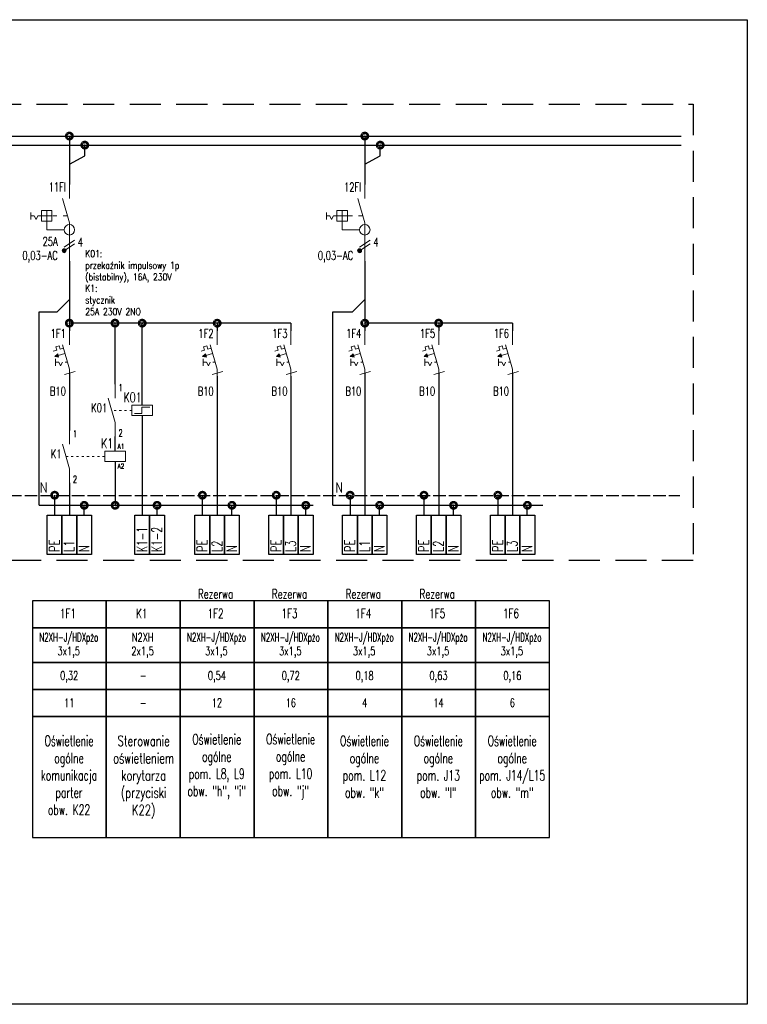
# Model space of a CAD drawing. Header units: millimetres. Extents: x -1290 to 1795, y -4192 to -1311.
# Tile 6 of 256: x 185 to 394, y -3104 to -2822. Entities that reach past the tile are written whole.
import ezdxf
from ezdxf.enums import TextEntityAlignment as Align

# ---------------------------------------------------------------- set-up
doc = ezdxf.new("R2010")
doc.units = ezdxf.units.MM
for name, pattern in [('ACAD_ISO02W100', [15, 12, -3]), ('ACAD_ISO03W100', [30, 12, -18]), ('DASHED', [19.05, 12.7, -6.35]), ('REDNIA', [0])]:
    doc.linetypes.add(name, pattern=pattern)
for name, color, linetype in [('$EL_Rezerwa', 30, 'Continuous'), ('A4_TABELKA', 255, 'Continuous'), ('L', 1, 'Continuous'), ('N', 3, 'Continuous'), ('PE', 9, 'Continuous'), ('SCHEMAT', 3, 'Continuous')]:
    doc.layers.add(name, color=color, linetype=linetype)
doc.layers.add('SCHEMAT_PROJ', color=1, linetype='Continuous', lineweight=9)
doc.styles.add('ROMANS', font='romans.shx', dxfattribs={"width": 0.8})

# ---------------------------------------------------------------- blocks, each defined once
blk = doc.blocks.new('Kropka')
at = {"color": 0, "const_width": 0.919}
blk.add_lwpolyline([(0.01, -0.19, 0.198912), (0.14, -0.14, 0.198912), (0.2, -0.01, 0.198912), (0.14, 0.12, 0.198912), (0.01, 0.17, 0.198912), (-0.12, 0.12, 0.198912), (-0.17, -0.01, 0.198912), (-0.12, -0.14, 0.198912), (0.01, -0.19)], format="xyb", close=True, dxfattribs=at)
blk = doc.blocks.new('1rp2b')
h = blk.add_hatch(color=3)
edge = h.paths.add_edge_path()
edge.add_arc((-1.5, -19), 0.559, 0, 360)
for p, q in [((0, -4), (0, 0)), ((0, -11), (-2, -4)), ((0, -11), (0, -22))]:
    blk.add_line(p, q)
at = {"color": 3}
for p, q in [((-11.02, -10.04), (-11.02, -8.04)), ((-6.5, -7.5), (-6.5, -10.5)), ((-10.04, -9), (-11.02, -9)), ((-10.04, -9), (-9.52, -10.04)), ((-9, -9), (-9.52, -10.04)), ((-8, -9), (-9, -9)), ((-5, -9), (-8, -9)), ((-6.5, -10.5), (-6.5, -13)), ((-6.5, -13), (-1.5, -13)), ((1.5, -16), (-1.5, -18)), ((1.5, -17), (-1.5, -19))]:
    blk.add_line(p, q, dxfattribs=at)
at = {"color": 3, "linetype": 'ACAD_ISO03W100', "ltscale": 0.1}
blk.add_line((-0.57, -9), (-5, -9), dxfattribs=at)
at = {"color": 3}
blk.add_lwpolyline([(-5, -10.5), (-8, -10.5), (-8, -7.5), (-5, -7.5)], close=True, dxfattribs=at)
for centre, radius in [((0, -13), 1.5), ((-1.5, -19), 0.559)]:
    blk.add_circle(centre, radius, dxfattribs=at)
at = {"color": 3, "linetype": 'ACAD_ISO03W100', "style": 'ROMANS', "width": 0.7}
for tag, p in [('NR_APARATU', (-1, -2)), ('TYP_APARATU', (-1, -24.5)), ('PRĄD_APARATU', (-1, -28.5))]:
    blk.add_attdef(tag, text='', height=2.5, dxfattribs=at).set_placement(p, align=Align.RIGHT)
blk = doc.blocks.new('1INST')
blk.add_hatch(color=3).paths.add_polyline_path([(-4.17, -7.33), (-3.07, -7.53), (-3.35, -6.57)])
for p, q in [((0, -4), (0, 0)), ((0, -11), (-2, -4)), ((0, -11), (0, -15))]:
    blk.add_line(p, q)
at = {"color": 3}
for p, q in [((-4.6, -5.83), (-3.64, -5.55)), ((-3.91, -4.59), (-2.95, -4.31)), ((-3.64, -5.55), (-3.91, -4.59)), ((-2.95, -4.31), (-2.68, -5.28)), ((-2.68, -5.28), (-1.71, -5)), ((-1.29, -6.5), (-4.17, -7.33)), ((-4, -10), (-4, -8)), ((-3.02, -8.96), (-4, -8.96)), ((-3.02, -8.96), (-2.5, -10)), ((-1.98, -8.96), (-2.5, -10))]:
    blk.add_line(p, q, dxfattribs=at)
at = {"color": 3, "linetype": 'ACAD_ISO03W100', "ltscale": 0.05}
blk.add_line((-0.58, -8.96), (-1.98, -8.96), dxfattribs=at)
at = {"color": 3}
blk.add_lwpolyline([(-4.17, -7.33), (-3.07, -7.53), (-3.35, -6.57)], close=True, dxfattribs=at)
at = {"color": 3, "linetype": 'ACAD_ISO03W100', "style": 'ROMANS', "width": 0.7}
for tag, p in [('NR_APARATU', (-1, -2)), ('TYP_APARATU', (-1, -19)), ('PRĄD_APARATU', (-1, -24))]:
    blk.add_attdef(tag, text='', height=2.5, dxfattribs=at).set_placement(p, align=Align.RIGHT)
at = {"color": 3, "linetype": 'ACAD_ISO03W100', "style": 'ROMANS', "text_generation_flag": 4, "width": 0.5}
blk.add_attdef('LICZBA_FAZ', text='', height=2, rotation=270, dxfattribs=at).set_placement((0, -11.5), align=Align.MIDDLE_LEFT)
blk = doc.blocks.new('stykzwier')
for p, q in [((0, -4), (0, 0)), ((0, -11), (-2, -4)), ((0, -11), (0, -15))]:
    blk.add_line(p, q)
at = {"color": 3, "style": 'ROMANS', "width": 0.7}
for tag, p in [('NR_STYKU1', (1, -2)), ('NR_STYKU2', (1, -15))]:
    blk.add_attdef(tag, p, '', height=2, dxfattribs=at)
at = {"color": 3, "linetype": 'ACAD_ISO03W100', "style": 'ROMANS', "width": 0.7}
blk.add_attdef('NR_APARATU', text='', height=2.5, dxfattribs=at).set_placement((-7, -8), align=Align.RIGHT)

msp = doc.modelspace()

# ---------------------------------------------------------------- linework, layer by layer
at = {"layer": '$EL_Rezerwa'}
for points in [[(231.2, -2995.76), (252.35, -2995.76), (252.35, -2988), (231.2, -2988)], [(252.35, -2995.76), (273.5, -2995.76), (273.5, -2988), (252.35, -2988)], [(273.5, -2995.76), (294.65, -2995.76), (294.65, -2988), (273.5, -2988)], [(294.65, -2995.76), (315.8, -2995.76), (315.8, -2988), (294.65, -2988)], [(231.2, -3005.63), (252.35, -3005.63), (252.35, -2995.76), (231.2, -2995.76)], [(252.35, -3005.63), (273.5, -3005.63), (273.5, -2995.76), (252.35, -2995.76)], [(273.5, -3005.63), (294.65, -3005.63), (294.65, -2995.76), (273.5, -2995.76)], [(294.65, -3005.63), (315.8, -3005.63), (315.8, -2995.76), (294.65, -2995.76)], [(231.2, -3013.38), (252.35, -3013.38), (252.35, -3005.63), (231.2, -3005.63)], [(252.35, -3013.38), (273.5, -3013.38), (273.5, -3005.63), (252.35, -3005.63)], [(273.5, -3013.38), (294.65, -3013.38), (294.65, -3005.63), (273.5, -3005.63)], [(294.65, -3013.38), (315.8, -3013.38), (315.8, -3005.63), (294.65, -3005.63)], [(231.2, -3021.14), (252.35, -3021.14), (252.35, -3013.38), (231.2, -3013.38)], [(252.35, -3021.14), (273.5, -3021.14), (273.5, -3013.38), (252.35, -3013.38)], [(273.5, -3021.14), (294.65, -3021.14), (294.65, -3013.38), (273.5, -3013.38)], [(294.65, -3021.14), (315.8, -3021.14), (315.8, -3013.38), (294.65, -3013.38)], [(231.2, -3055.84), (252.35, -3055.84), (252.35, -3021.14), (231.2, -3021.14)], [(252.35, -3055.84), (273.5, -3055.84), (273.5, -3021.14), (252.35, -3021.14)], [(273.5, -3055.84), (294.65, -3055.84), (294.65, -3021.14), (273.5, -3021.14)], [(294.65, -3055.84), (315.8, -3055.84), (315.8, -3021.14), (294.65, -3021.14)]]:
    msp.add_lwpolyline(points, close=True, dxfattribs=at)
at = {"layer": 'A4_TABELKA'}
for points in [[(193.13, -2963.45), (197.36, -2963.45), (197.36, -2974.73), (193.13, -2974.73)], [(197.36, -2963.45), (201.59, -2963.45), (201.59, -2974.73), (197.36, -2974.73)], [(201.59, -2963.45), (205.82, -2963.45), (205.82, -2974.73), (201.59, -2974.73)], [(218.23, -2963.45), (222.46, -2963.45), (222.46, -2974.73), (218.23, -2974.73)], [(222.46, -2963.45), (226.69, -2963.45), (226.69, -2974.73), (222.46, -2974.73)], [(235.43, -2963.45), (239.66, -2963.45), (239.66, -2974.73), (235.43, -2974.73)], [(239.66, -2963.45), (243.89, -2963.45), (243.89, -2974.73), (239.66, -2974.73)], [(243.89, -2963.45), (248.12, -2963.45), (248.12, -2974.73), (243.89, -2974.73)], [(256.58, -2963.45), (260.81, -2963.45), (260.81, -2974.73), (256.58, -2974.73)], [(260.81, -2963.45), (265.04, -2963.45), (265.04, -2974.73), (260.81, -2974.73)], [(265.04, -2963.45), (269.27, -2963.45), (269.27, -2974.73), (265.04, -2974.73)], [(277.73, -2963.45), (281.96, -2963.45), (281.96, -2974.73), (277.73, -2974.73)], [(281.96, -2963.45), (286.19, -2963.45), (286.19, -2974.73), (281.96, -2974.73)], [(286.19, -2963.45), (290.42, -2963.45), (290.42, -2974.73), (286.19, -2974.73)], [(298.88, -2963.45), (303.11, -2963.45), (303.11, -2974.73), (298.88, -2974.73)], [(303.11, -2963.45), (307.34, -2963.45), (307.34, -2974.73), (303.11, -2974.73)], [(307.34, -2963.45), (311.57, -2963.45), (311.57, -2974.73), (307.34, -2974.73)], [(320.03, -2963.45), (324.26, -2963.45), (324.26, -2974.73), (320.03, -2974.73)], [(324.26, -2963.45), (328.49, -2963.45), (328.49, -2974.73), (324.26, -2974.73)], [(328.49, -2963.45), (332.72, -2963.45), (332.72, -2974.73), (328.49, -2974.73)], [(188.9, -2995.76), (210.05, -2995.76), (210.05, -2988), (188.9, -2988)], [(210.05, -2995.76), (231.2, -2995.76), (231.2, -2988), (210.05, -2988)], [(315.8, -2995.76), (336.95, -2995.76), (336.95, -2988), (315.8, -2988)], [(188.9, -3005.63), (210.05, -3005.63), (210.05, -2995.76), (188.9, -2995.76)], [(210.05, -3005.63), (231.2, -3005.63), (231.2, -2995.76), (210.05, -2995.76)], [(315.8, -3005.63), (336.95, -3005.63), (336.95, -2995.76), (315.8, -2995.76)], [(188.9, -3013.38), (210.05, -3013.38), (210.05, -3005.63), (188.9, -3005.63)], [(210.05, -3013.38), (231.2, -3013.38), (231.2, -3005.63), (210.05, -3005.63)], [(315.8, -3013.38), (336.95, -3013.38), (336.95, -3005.63), (315.8, -3005.63)], [(188.9, -3021.14), (210.05, -3021.14), (210.05, -3013.38), (188.9, -3013.38)], [(210.05, -3021.14), (231.2, -3021.14), (231.2, -3013.38), (210.05, -3013.38)], [(315.8, -3021.14), (336.95, -3021.14), (336.95, -3013.38), (315.8, -3013.38)], [(188.9, -3055.84), (210.05, -3055.84), (210.05, -3021.14), (188.9, -3021.14)], [(210.05, -3055.84), (231.2, -3055.84), (231.2, -3021.14), (210.05, -3021.14)], [(315.8, -3055.84), (336.95, -3055.84), (336.95, -3021.14), (315.8, -3021.14)]]:
    msp.add_lwpolyline(points, close=True, dxfattribs=at)
at = {"layer": 'Defpoints', "color": 6, "linetype": 'REDNIA'}
msp.add_lwpolyline([(-6.39, -2821.57), (393.61, -2821.57), (393.61, -3103.57), (-6.39, -3103.57)], close=True, dxfattribs=at)
at = {"layer": 'L'}
for p, q in [((47.72, -2854.9), (374.64, -2854.9)), ((262.93, -2908.48), (199.48, -2908.48)), ((220.34, -2932), (220.34, -2908.48)), ((326.38, -2908.48), (284.08, -2908.48))]:
    msp.add_line(p, q, dxfattribs=at)
at = {"layer": 'L', "color": 255, "linetype": 'DASHED', "ltscale": 0.7}
msp.add_lwpolyline([(30.07, -2845.76), (378.07, -2845.76), (378.07, -2976.43), (30.07, -2976.43)], close=True, dxfattribs=at)
at = {"layer": 'L'}
for points in [[(199.48, -2854.9), (199.48, -2868.74)], [(284.08, -2854.9), (284.08, -2868.74)], [(199.48, -2890.74), (199.48, -2910.68)], [(284.08, -2890.74), (284.08, -2910.68)], [(212.55, -2925.98), (212.55, -2908.48)], [(241.78, -2908.48), (241.78, -2910.68)], [(262.93, -2908.48), (262.93, -2910.68)], [(305.23, -2908.48), (305.23, -2910.68)], [(326.38, -2908.48), (326.38, -2910.68)], [(199.48, -2922.9), (199.48, -2939.18)], [(241.78, -2923.68), (241.78, -2963.45)], [(262.93, -2923.68), (262.93, -2963.45)], [(284.08, -2922.9), (284.08, -2963.45)], [(305.23, -2922.9), (305.23, -2963.45)], [(326.38, -2922.9), (326.38, -2963.45)], [(220.34, -2934.96), (220.34, -2963.45)], [(212.56, -2945.19), (212.55, -2940.98)], [(199.48, -2954.18), (199.48, -2963.45)], [(262.93, -2954.18), (262.93, -2963.45)]]:
    msp.add_lwpolyline(points, dxfattribs=at)
at = {"layer": 'N'}
for p, q in [((212.56, -2948.15), (212.56, -2960.63)), ((203.71, -2963.45), (203.71, -2960.63)), ((224.57, -2963.45), (224.57, -2960.63)), ((246.01, -2963.45), (246.01, -2960.63)), ((267.16, -2963.45), (267.16, -2960.63)), ((288.31, -2963.45), (288.31, -2960.63)), ((309.46, -2963.45), (309.46, -2960.63)), ((330.61, -2963.45), (330.61, -2960.63))]:
    msp.add_line(p, q, dxfattribs=at)
for points in [[(62.16, -2857.49), (374.64, -2857.49)], [(199.48, -2862.99), (203.9, -2860.59), (203.9, -2857.49)], [(284.08, -2862.99), (288.5, -2860.59), (288.5, -2857.49)], [(190.8, -2960.63), (269.3, -2960.63)], [(274.95, -2960.63), (335.08, -2960.63)]]:
    msp.add_lwpolyline(points, dxfattribs=at)
at = {"layer": 'PE', "linetype": 'ACAD_ISO02W100', "ltscale": 3}
for p, q in [((195.25, -2957.71), (195.25, -2963.35)), ((237.55, -2957.71), (237.55, -2963.35)), ((258.7, -2957.71), (258.7, -2963.35)), ((279.85, -2957.71), (279.85, -2963.35)), ((301, -2957.71), (301, -2963.35)), ((322.15, -2957.71), (322.15, -2963.35))]:
    msp.add_line(p, q, dxfattribs=at)
at = {"layer": 'PE', "linetype": 'ACAD_ISO02W100', "ltscale": 0.3}
msp.add_lwpolyline([(56.18, -2963.45), (56.18, -2957.81), (374.32, -2957.81)], dxfattribs=at)
at = {"layer": 'SCHEMAT', "color": 3}
for points in [[(190.8, -2960.63), (190.8, -2905.25), (195.95, -2905.25), (199.48, -2901.73)], [(274.95, -2960.63), (274.95, -2905.25), (280.55, -2905.25), (284.08, -2901.73)]]:
    msp.add_lwpolyline(points, dxfattribs=at)
at = {"layer": 'SCHEMAT_PROJ', "color": 3}
for points in [[(217.38, -2934.96), (223.3, -2934.96), (223.3, -2932), (217.38, -2932)], [(209.6, -2948.15), (215.51, -2948.15), (215.51, -2945.19), (209.6, -2945.19)]]:
    msp.add_lwpolyline(points, close=True, dxfattribs=at)
at = {"layer": 'SCHEMAT_PROJ'}
msp.add_lwpolyline([(218.08, -2934.4), (220.19, -2934.4), (220.19, -2932.53), (222.56, -2932.53)], dxfattribs=at)
at = {"layer": 'SCHEMAT_PROJ', "color": 7, "linetype": 'ACAD_ISO03W100', "ltscale": 0.05}
for points in [[(217.38, -2933.48), (211.78, -2933.48)], [(209.6, -2946.68), (198.48, -2946.68)]]:
    msp.add_lwpolyline(points, dxfattribs=at)

# ---------------------------------------------------------------- block references
at = {"layer": 'L', "xscale": 1.973999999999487, "yscale": 1.973999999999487, "zscale": 1.973999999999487}
for p in [(199.45, -2854.88), (284.05, -2854.88), (199.45, -2908.46), (212.53, -2908.46), (220.31, -2908.46), (241.78, -2908.48), (284.05, -2908.46), (305.2, -2908.46)]:
    msp.add_blockref('Kropka', p, dxfattribs=at)
at = {"layer": 'N', "xscale": 1.973999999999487, "yscale": 1.973999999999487, "zscale": 1.973999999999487}
for p in [(203.87, -2857.47), (288.47, -2857.47), (203.71, -2960.63), (212.56, -2960.63), (224.57, -2960.63), (246.01, -2960.63), (267.16, -2960.63), (288.31, -2960.63), (309.46, -2960.63), (330.61, -2960.63)]:
    msp.add_blockref('Kropka', p, dxfattribs=at)
at = {"layer": 'PE', "xscale": 1.973999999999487, "yscale": 1.973999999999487, "zscale": 1.973999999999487}
for p in [(195.25, -2957.74), (237.55, -2957.74), (258.7, -2957.74), (279.85, -2957.74), (301, -2957.74), (322.15, -2957.74)]:
    msp.add_blockref('Kropka', p, dxfattribs=at)
at = {"layer": 'SCHEMAT_PROJ'}
ref = msp.add_blockref('1rp2b', (199.48, -2868.74), dxfattribs=at)
ref.add_attrib('NR_APARATU', '11FI', dxfattribs={"layer": '0', "color": 3, "linetype": 'ACAD_ISO03W100', "height": 2.5, "style": 'ROMANS', "width": 0.7}).set_placement((198.48, -2870.74), align=Align.RIGHT)
ref.add_attrib('TYP_APARATU', '25A', dxfattribs={"layer": '0', "color": 3, "linetype": 'ACAD_ISO03W100', "height": 2.5, "style": 'ROMANS', "width": 0.7}).set_placement((196.15, -2886.34), align=Align.RIGHT)
ref.add_attrib('PRĄD_APARATU', '0,03-AC', dxfattribs={"layer": '0', "color": 3, "linetype": 'ACAD_ISO03W100', "height": 2.5, "style": 'ROMANS', "width": 0.7}).set_placement((196.15, -2890.34), align=Align.RIGHT)
ref.add_attrib('LICZBA_BIEGUNÓW', '4', (201.9, -2886.51), dxfattribs={"layer": '0', "color": 3, "linetype": 'ACAD_ISO03W100', "height": 2.5, "style": 'ROMANS', "width": 0.7})
ref = msp.add_blockref('1rp2b', (284.08, -2868.74), dxfattribs=at)
ref.add_attrib('NR_APARATU', '12FI', dxfattribs={"layer": '0', "color": 3, "linetype": 'ACAD_ISO03W100', "height": 2.5, "style": 'ROMANS', "width": 0.7}).set_placement((283.08, -2870.74), align=Align.RIGHT)
ref.add_attrib('PRĄD_APARATU', '0,03-AC', dxfattribs={"layer": '0', "color": 3, "linetype": 'ACAD_ISO03W100', "height": 2.5, "style": 'ROMANS', "width": 0.7}).set_placement((280.75, -2890.34), align=Align.RIGHT)
ref.add_attrib('LICZBA_BIEGUNÓW', '4', (286.5, -2886.51), dxfattribs={"layer": '0', "color": 3, "linetype": 'ACAD_ISO03W100', "height": 2.5, "style": 'ROMANS', "width": 0.7})
at = {"layer": 'SCHEMAT_PROJ', "linetype": 'Continuous'}
ref = msp.add_blockref('1INST', (199.48, -2910.68), dxfattribs=at)
ref.add_attrib('NR_APARATU', '1F1', dxfattribs={"layer": '0', "color": 3, "linetype": 'ACAD_ISO03W100', "height": 2.5, "style": 'ROMANS', "width": 0.7}).set_placement((198.48, -2912.68), align=Align.RIGHT)
ref.add_attrib('PRĄD_APARATU', 'B10', dxfattribs={"layer": '0', "color": 3, "linetype": 'ACAD_ISO03W100', "height": 2.5, "style": 'ROMANS', "width": 0.7}).set_placement((198.48, -2929.22), align=Align.RIGHT)
ref.add_attrib('LICZBA_FAZ', '/', dxfattribs={"layer": '0', "color": 3, "linetype": 'ACAD_ISO03W100', "height": 2, "rotation": 270, "style": 'ROMANS', "text_generation_flag": 4, "width": 0.5}).set_placement((199.48, -2922.18), align=Align.MIDDLE_LEFT)
ref = msp.add_blockref('1INST', (241.78, -2910.68), dxfattribs=at)
ref.add_attrib('NR_APARATU', '1F2', dxfattribs={"layer": '0', "color": 3, "linetype": 'ACAD_ISO03W100', "height": 2.5, "style": 'ROMANS', "width": 0.7}).set_placement((240.78, -2912.68), align=Align.RIGHT)
ref.add_attrib('PRĄD_APARATU', 'B10', dxfattribs={"layer": '0', "color": 3, "linetype": 'ACAD_ISO03W100', "height": 2.5, "style": 'ROMANS', "width": 0.7}).set_placement((240.78, -2929.22), align=Align.RIGHT)
ref.add_attrib('LICZBA_FAZ', '/', dxfattribs={"layer": '0', "color": 3, "linetype": 'ACAD_ISO03W100', "height": 2, "rotation": 270, "style": 'ROMANS', "text_generation_flag": 4, "width": 0.5}).set_placement((241.78, -2922.18), align=Align.MIDDLE_LEFT)
ref = msp.add_blockref('1INST', (262.93, -2910.68), dxfattribs=at)
ref.add_attrib('NR_APARATU', '1F3', dxfattribs={"layer": '0', "color": 3, "linetype": 'ACAD_ISO03W100', "height": 2.5, "style": 'ROMANS', "width": 0.7}).set_placement((261.93, -2912.68), align=Align.RIGHT)
ref.add_attrib('PRĄD_APARATU', 'B10', dxfattribs={"layer": '0', "color": 3, "linetype": 'ACAD_ISO03W100', "height": 2.5, "style": 'ROMANS', "width": 0.7}).set_placement((261.93, -2929.22), align=Align.RIGHT)
ref.add_attrib('LICZBA_FAZ', '/', dxfattribs={"layer": '0', "color": 3, "linetype": 'ACAD_ISO03W100', "height": 2, "rotation": 270, "style": 'ROMANS', "text_generation_flag": 4, "width": 0.5}).set_placement((262.93, -2922.18), align=Align.MIDDLE_LEFT)
ref = msp.add_blockref('1INST', (284.08, -2910.68), dxfattribs=at)
ref.add_attrib('NR_APARATU', '1F4', dxfattribs={"layer": '0', "color": 3, "linetype": 'ACAD_ISO03W100', "height": 2.5, "style": 'ROMANS', "width": 0.7}).set_placement((283.08, -2912.68), align=Align.RIGHT)
ref.add_attrib('PRĄD_APARATU', 'B10', dxfattribs={"layer": '0', "color": 3, "linetype": 'ACAD_ISO03W100', "height": 2.5, "style": 'ROMANS', "width": 0.7}).set_placement((283.08, -2929.22), align=Align.RIGHT)
ref.add_attrib('LICZBA_FAZ', '/', dxfattribs={"layer": '0', "color": 3, "linetype": 'ACAD_ISO03W100', "height": 2, "rotation": 270, "style": 'ROMANS', "text_generation_flag": 4, "width": 0.5}).set_placement((284.08, -2922.18), align=Align.MIDDLE_LEFT)
ref = msp.add_blockref('1INST', (305.23, -2910.68), dxfattribs=at)
ref.add_attrib('NR_APARATU', '1F5', dxfattribs={"layer": '0', "color": 3, "linetype": 'ACAD_ISO03W100', "height": 2.5, "style": 'ROMANS', "width": 0.7}).set_placement((304.23, -2912.68), align=Align.RIGHT)
ref.add_attrib('PRĄD_APARATU', 'B10', dxfattribs={"layer": '0', "color": 3, "linetype": 'ACAD_ISO03W100', "height": 2.5, "style": 'ROMANS', "width": 0.7}).set_placement((304.23, -2929.22), align=Align.RIGHT)
ref.add_attrib('LICZBA_FAZ', '/', dxfattribs={"layer": '0', "color": 3, "linetype": 'ACAD_ISO03W100', "height": 2, "rotation": 270, "style": 'ROMANS', "text_generation_flag": 4, "width": 0.5}).set_placement((305.23, -2922.18), align=Align.MIDDLE_LEFT)
ref = msp.add_blockref('1INST', (326.38, -2910.68), dxfattribs=at)
ref.add_attrib('NR_APARATU', '1F6', dxfattribs={"layer": '0', "color": 3, "linetype": 'ACAD_ISO03W100', "height": 2.5, "style": 'ROMANS', "width": 0.7}).set_placement((325.38, -2912.68), align=Align.RIGHT)
ref.add_attrib('PRĄD_APARATU', 'B10', dxfattribs={"layer": '0', "color": 3, "linetype": 'ACAD_ISO03W100', "height": 2.5, "style": 'ROMANS', "width": 0.7}).set_placement((325.38, -2929.22), align=Align.RIGHT)
ref.add_attrib('LICZBA_FAZ', '/', dxfattribs={"layer": '0', "color": 3, "linetype": 'ACAD_ISO03W100', "height": 2, "rotation": 270, "style": 'ROMANS', "text_generation_flag": 4, "width": 0.5}).set_placement((326.38, -2922.18), align=Align.MIDDLE_LEFT)
at = {"layer": 'SCHEMAT_PROJ'}
ref = msp.add_blockref('stykzwier', (212.55, -2925.98), dxfattribs=at)
ref.add_attrib('NR_APARATU', 'K01', dxfattribs={"layer": '0', "color": 3, "linetype": 'ACAD_ISO03W100', "height": 2.5, "style": 'ROMANS', "width": 0.7}).set_placement((210.31, -2933.98), align=Align.RIGHT)
ref.add_attrib('NR_STYKU1', '1', (213.55, -2927.98), dxfattribs={"layer": '0', "color": 3, "height": 2, "style": 'ROMANS', "width": 0.7})
ref.add_attrib('NR_STYKU2', '2', (213.55, -2940.98), dxfattribs={"layer": '0', "color": 3, "height": 2, "style": 'ROMANS', "width": 0.7})
ref = msp.add_blockref('stykzwier', (199.48, -2939.18), dxfattribs=at)
ref.add_attrib('NR_APARATU', 'K1', dxfattribs={"layer": '0', "color": 3, "linetype": 'ACAD_ISO03W100', "height": 2.5, "style": 'ROMANS', "width": 0.7}).set_placement((197.23, -2947.18), align=Align.RIGHT)
ref.add_attrib('NR_STYKU1', '1', (200.48, -2941.18), dxfattribs={"layer": '0', "color": 3, "height": 2, "style": 'ROMANS', "width": 0.7})
ref.add_attrib('NR_STYKU2', '2', (200.48, -2954.18), dxfattribs={"layer": '0', "color": 3, "height": 2, "style": 'ROMANS', "width": 0.7})

# ---------------------------------------------------------------- texts
at = {"layer": '$EL_Rezerwa', "style": 'ROMANS'}
for s, height, width, p in [('Rezerwa', 2.644, 0.7, (241.36, -2987.36)), ('Rezerwa', 2.644, 0.7, (262.51, -2987.36)), ('Rezerwa', 2.644, 0.7, (283.66, -2987.36)), ('Rezerwa', 2.644, 0.7, (304.81, -2987.36)), ('1F2', 2.644, 0.7, (241.35, -2992.94)), ('1F3', 2.644, 0.7, (262.5, -2992.94)), ('1F4', 2.644, 0.7, (283.65, -2992.94)), ('1F5', 2.644, 0.7, (304.8, -2992.94)), ('N2XH-J/HDXpżo', 2.4675, 0.6, (241.62, -2999.67)), ('N2XH-J/HDXpżo', 2.4675, 0.6, (262.77, -2999.67)), ('N2XH-J/HDXpżo', 2.4675, 0.6, (283.92, -2999.67)), ('N2XH-J/HDXpżo', 2.4675, 0.6, (305.07, -2999.67)), ('3x1,5', 2.467, 0.7, (241.59, -3003.62)), ('3x1,5', 2.467, 0.7, (262.74, -3003.62)), ('3x1,5', 2.467, 0.7, (283.89, -3003.62)), ('3x1,5', 2.467, 0.7, (305.04, -3003.62)), ('0,54', 2.467, 0.7, (241.73, -3010.66)), ('0,72', 2.467, 0.7, (262.88, -3010.66)), ('0,18', 2.467, 0.7, (284.03, -3010.66)), ('0,63', 2.467, 0.7, (305.18, -3010.66)), ('12', 2.467, 0.7, (241.73, -3018.44)), ('16', 2.467, 0.7, (262.88, -3018.44)), ('4', 2.47, 0.7, (284.03, -3018.44)), ('14', 2.467, 0.7, (305.18, -3018.44))]:
    msp.add_text(s, height=height, dxfattribs=dict(at, width=width)).set_placement(p, align=Align.CENTER)
at = {"layer": '$EL_Rezerwa', "char_height": 2.961, "width": 20.3102, "attachment_point": 5, "style": 'ROMANS'}
for s, insert in [('{\\W0.65;Oświetlenie\\Pogólne\\Ppom. L8, L9\\Pobw. "h", "i"}', (241.68, -3035.52)), ('{\\W0.65;Oświetlenie\\Pogólne\\Ppom. L10\\Pobw. "j"}', (262.83, -3035.52)), ('{\\W0.65;Oświetlenie\\Pogólne\\Ppom. L12\\Pobw. "k"}', (283.98, -3035.52)), ('{\\W0.65;Oświetlenie\\Pogólne\\Ppom. J13\\Pobw. "l"}', (305.13, -3035.52))]:
    msp.add_mtext(s, dxfattribs=dict(at, insert=insert))
at = {"color": 3, "style": 'ROMANS', "width": 0.7}
for s, p in [('K01', (214.99, -2931.14)), ('K1', (208.55, -2944.33))]:
    msp.add_text(s, height=2.817, dxfattribs=at).set_placement(p)
at = {"layer": 'A4_TABELKA', "style": 'ROMANS'}
for s, height, width, p in [('K1-1', 2.961, 0.65, (221.75, -2974.02)), ('K1-2', 2.961, 0.65, (225.98, -2974.02)), ('PE', 2.961, 0.7, (196.66, -2974.02)), ('L1', 2.961, 0.7, (200.89, -2974.02)), ('N', 2.96, 0.7, (205.12, -2974.02)), ('PE', 2.961, 0.7, (238.96, -2974.02)), ('L2', 2.961, 0.7, (243.19, -2974.02)), ('N', 2.96, 0.7, (247.42, -2974.02)), ('PE', 2.961, 0.7, (260.11, -2974.02)), ('L3', 2.961, 0.7, (264.34, -2974.02)), ('N', 2.96, 0.7, (268.57, -2974.02)), ('PE', 2.961, 0.7, (281.26, -2974.02)), ('L1', 2.961, 0.7, (285.49, -2974.02)), ('N', 2.96, 0.7, (289.72, -2974.02)), ('PE', 2.961, 0.7, (302.41, -2974.02)), ('L2', 2.961, 0.7, (306.64, -2974.02)), ('N', 2.96, 0.7, (310.87, -2974.02)), ('PE', 2.961, 0.7, (323.56, -2974.02)), ('L3', 2.961, 0.7, (327.79, -2974.02)), ('N', 2.96, 0.7, (332.02, -2974.02))]:
    msp.add_text(s, height=height, rotation=90, dxfattribs=dict(at, width=width)).set_placement(p)
for s, height, width, p in [('1F1', 2.644, 0.7, (199.05, -2992.94)), ('K1', 2.644, 0.7, (220.2, -2992.94)), ('1F6', 2.644, 0.7, (325.95, -2992.94)), ('N2XH-J/HDXpżo', 2.4675, 0.6, (199.32, -2999.67)), ('N2XH', 2.467, 0.7, (220.47, -2999.67)), ('N2XH-J/HDXpżo', 2.4675, 0.6, (326.22, -2999.67)), ('3x1,5', 2.467, 0.7, (199.29, -3003.62)), ('2x1,5', 2.467, 0.7, (220.44, -3003.62)), ('3x1,5', 2.467, 0.7, (326.19, -3003.62)), ('0,32', 2.467, 0.7, (199.43, -3010.66)), ('0,16', 2.467, 0.7, (326.33, -3010.66)), ('-', 2.47, 0.7, (220.58, -3010.66)), ('11', 2.467, 0.7, (199.43, -3018.44)), ('-', 2.47, 0.7, (220.58, -3018.44)), ('6', 2.47, 0.7, (326.33, -3018.44))]:
    msp.add_text(s, height=height, dxfattribs=dict(at, width=width)).set_placement(p, align=Align.CENTER)
at = {"layer": 'A4_TABELKA', "char_height": 2.961, "attachment_point": 5, "style": 'ROMANS'}
for s, insert, width in [('{\\W0.65;Oświetlenie\\Pogólne\\Pkomunikacja parter\\Pobw. K22}', (199.38, -3037.98), 17.7899), ('{\\W0.7;Sterowanie oświetleniem\\Pkorytarza \\P(przyciski K22)}', (220.75, -3038.51), 17.7899), ('{\\W0.65;Oświetlenie\\Pogólne\\Ppom. J14/L15\\Pobw. "m"}', (326.28, -3035.52), 20.3102)]:
    msp.add_mtext(s, dxfattribs=dict(at, insert=insert, width=width))
at = {"layer": 'N', "style": 'ROMANS', "width": 0.8}
for p in [(191.05, -2956.96), (275.65, -2956.96)]:
    msp.add_text('N', height=2.82, dxfattribs=at).set_placement(p)
at = {"layer": 'SCHEMAT', "color": 3, "insert": (204.03, -2887.55), "char_height": 2, "width": 34.6937, "attachment_point": 1, "style": 'ROMANS'}
msp.add_mtext('K01: \\Pprzekaźnik impulsowy 1p (bistabilny), 16A, 230V\\PK1: \\Pstycznik \\P25A 230V 2NO', dxfattribs=at)
at = {"layer": 'SCHEMAT_PROJ', "color": 3, "style": 'ROMANS', "width": 0.7}
for s, p in [('A1', (213.26, -2944.49)), ('A2', (213.26, -2950.13))]:
    msp.add_text(s, height=1.4, dxfattribs=at).set_placement(p)

doc.saveas('drawing.dxf')
